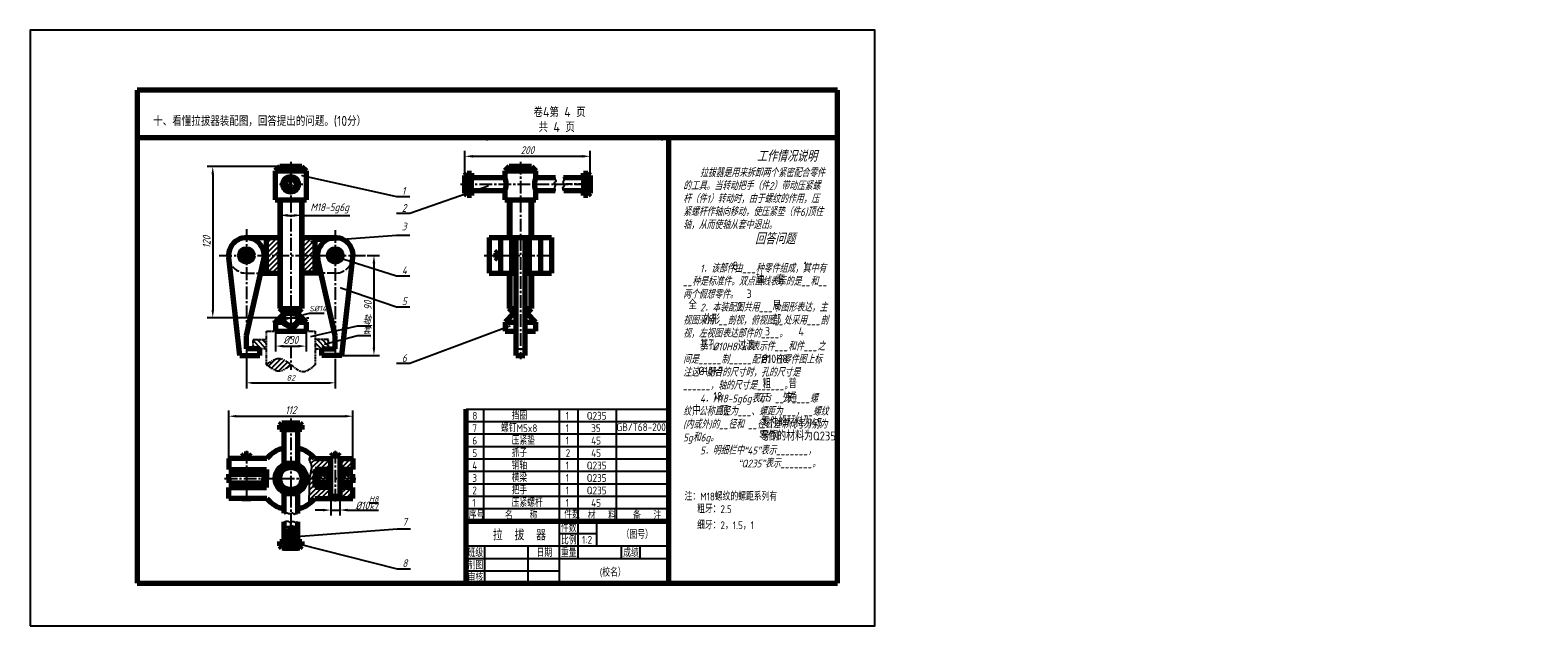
# Model space of a CAD drawing. Header units: millimetres. Extents: x 313 to 991, y -18 to 250.
import ezdxf

# ---------------------------------------------------------------- set-up
doc = ezdxf.new("R2010")
doc.units = ezdxf.units.MM
doc.header["$LTSCALE"] = 0.6
for name, pattern in [('ACAD_ISO02W100', [15, 12, -3]), ('CENTER2', [28.575, 19.05, -3.175, 3.175, -3.175]), ('PHANTOM2', [31.75, 15.875, -3.175, 3.175, -3.175, 3.175, -3.175])]:
    doc.linetypes.add(name, pattern=pattern)
doc.layers.get('Defpoints').update_dxf_attribs({"lineweight": 25})
for name, color, linetype in [('剖面线层', 7, 'Continuous'), ('尺寸层', 221, 'Continuous'), ('细实线', 7, 'Continuous'), ('细实线层', 7, 'Continuous')]:
    doc.layers.add(name, color=color, linetype=linetype)
for name, color, linetype, lineweight in [('图层8', 5, 'Continuous', 25), ('点画线层', 3, 'CENTER2', 25), ('答案', 22, 'Continuous', 50), ('粗实线层', 1, 'Continuous', 70), ('虚线层', 7, 'ACAD_ISO02W100', 25)]:
    doc.layers.add(name, color=color, linetype=linetype, lineweight=lineweight)
doc.styles.add('工程字体', font='gbenor.shx', dxfattribs={"bigfont": 'gbcbig.shx'})
doc.styles.add('工程字体（斜）', font='gbeitc.shx', dxfattribs={"bigfont": 'gbcbig.shx'})
doc.styles.add('工程斜体', font='gbeitc.shx', dxfattribs={"bigfont": 'gbcbig.shx'})
doc.styles.add('工程直体', font='gbenor.shx', dxfattribs={"bigfont": 'gbcbig.shx'})
doc.styles.add('样式 1', font='gbeitc.shx', dxfattribs={"height": 3.5})
doc.dimstyles.new('gb35', dxfattribs={"dimtxt": 3.5, "dimasz": 3.5, "dimexe": 2.5, "dimexo": 0, "dimgap": 1, "dimtad": 1, "dimtxsty": '样式 1', "dimcen": 0, "dimadec": 0, "dimazin": 0, "dimtfac": 1, "dimtmove": 0, "dimatfit": 3, "dimfxl": 0, "dimarcsym": 0})
doc.dimstyles.new('直径加引线', dxfattribs={"dimtxt": 2.5, "dimasz": 2.5, "dimexe": 2.5, "dimexo": 0, "dimgap": 1, "dimtad": 1, "dimtoh": 1, "dimdsep": 46, "dimtxsty": '工程字体（斜）', "dimcen": 0, "dimadec": 0, "dimazin": 0, "dimtfac": 1, "dimtmove": 1, "dimatfit": 3, "dimfxl": 0, "dimarcsym": 0})
pattern_1 = [(135, (282.156, -74.849), (-0.8980256, -0.8980256), [])]
pattern_2 = [(45, (282.15605, -74.849), (-0.6735192, 0.6735192), [])]
pattern_3 = [(45, (282.156, -74.849), (-1.122532, 1.122532), [])]

# ---------------------------------------------------------------- blocks, each defined once
blk = doc.blocks.new('*D46')
at = {"layer": 'Defpoints', "color": 0, "lineweight": 25, "ltscale": 0.15}
for p in [(564.82, 193.54), (508.46, 184.94), (564.82, 184.94)]:
    blk.add_point(p, dxfattribs=at)
at = {"layer": '尺寸层', "color": 0, "lineweight": -2, "ltscale": 0.15}
for p, q in [((508.46, 184.94), (508.46, 196.04)), ((511.96, 193.54), (561.32, 193.54)), ((564.82, 184.94), (564.82, 196.04))]:
    blk.add_line(p, q, dxfattribs=at)
at = {"layer": '尺寸层', "color": 0, "lineweight": 25, "ltscale": 0.15}
for points in [[(511.96, 194.12), (511.96, 192.95), (508.46, 193.54)], [(561.32, 194.12), (561.32, 192.95), (564.82, 193.54)]]:
    blk.add_solid(points, dxfattribs=at)
at = {"layer": '尺寸层', "color": 0, "ltscale": 0.15, "insert": (536.64, 196.29), "char_height": 3.5, "attachment_point": 5, "style": '样式 1'}
blk.add_mtext('200', dxfattribs=at)
blk = doc.blocks.new('*D47')
at = {"layer": 'Defpoints', "color": 0, "lineweight": 25, "ltscale": 0.15}
for p in [(464.49, 148.94), (453.21, 103.94), (467.6, 103.94)]:
    blk.add_point(p, dxfattribs=at)
at = {"layer": '尺寸层', "color": 0, "lineweight": -2, "ltscale": 0.15}
for p, q in [((464.49, 148.94), (470.1, 148.94)), ((467.6, 145.44), (467.6, 107.44)), ((453.21, 103.94), (470.1, 103.94))]:
    blk.add_line(p, q, dxfattribs=at)
at = {"layer": '尺寸层', "color": 0, "lineweight": 25, "ltscale": 0.15}
for points in [[(467.01, 145.44), (468.18, 145.44), (467.6, 148.94)], [(467.01, 107.44), (468.18, 107.44), (467.6, 103.94)]]:
    blk.add_solid(points, dxfattribs=at)
at = {"layer": '尺寸层', "color": 0, "ltscale": 0.15, "insert": (464.85, 126.44), "char_height": 3.5, "attachment_point": 5, "rotation": 90, "style": '样式 1'}
blk.add_mtext('90', dxfattribs=at)
blk = doc.blocks.new('*D48')
at = {"layer": 'Defpoints', "color": 0, "lineweight": 25, "ltscale": 0.15}
for p in [(425.21, 188.94), (395.09, 120.94), (428.67, 120.94)]:
    blk.add_point(p, dxfattribs=at)
at = {"layer": '尺寸层', "color": 0, "lineweight": -2, "ltscale": 0.15}
for p, q in [((425.21, 188.94), (392.59, 188.94)), ((395.09, 185.44), (395.09, 124.44)), ((428.67, 120.94), (392.59, 120.94))]:
    blk.add_line(p, q, dxfattribs=at)
at = {"layer": '尺寸层', "color": 0, "lineweight": 25, "ltscale": 0.15}
for points in [[(394.51, 185.44), (395.67, 185.44), (395.09, 188.94)], [(394.51, 124.44), (395.67, 124.44), (395.09, 120.94)]]:
    blk.add_solid(points, dxfattribs=at)
at = {"layer": '尺寸层', "color": 0, "ltscale": 0.15, "insert": (392.34, 154.94), "char_height": 3.5, "attachment_point": 5, "rotation": 90, "style": '样式 1'}
blk.add_mtext('120', dxfattribs=at)
blk = doc.blocks.new('*D49')
at = {"layer": 'Defpoints', "color": 0, "lineweight": 25, "ltscale": 0.15}
for p in [(423.34, 114.94), (437.08, 114.94), (437.08, 108.15)]:
    blk.add_point(p, dxfattribs=at)
at = {"layer": '尺寸层', "color": 0, "lineweight": -2, "ltscale": 0.15}
for p, q in [((423.34, 114.94), (423.34, 105.65)), ((437.08, 114.94), (437.08, 105.65)), ((426.84, 108.15), (433.58, 108.15))]:
    blk.add_line(p, q, dxfattribs=at)
at = {"layer": '尺寸层', "color": 0, "lineweight": 25, "ltscale": 0.15}
for points in [[(426.84, 108.73), (426.84, 107.57), (423.34, 108.15)], [(433.58, 108.73), (433.58, 107.57), (437.08, 108.15)]]:
    blk.add_solid(points, dxfattribs=at)
at = {"layer": '尺寸层', "color": 0, "ltscale": 0.15, "insert": (430.21, 110.9), "char_height": 3.5, "attachment_point": 5, "style": '样式 1'}
blk.add_mtext('%%c30', dxfattribs=at)
blk = doc.blocks.new('*D50')
at = {"layer": 'Defpoints', "color": 0, "lineweight": 25, "ltscale": 0.15}
for p in [(458.16, 76.61), (402.26, 57.59), (458.16, 57.59)]:
    blk.add_point(p, dxfattribs=at)
at = {"layer": '尺寸层', "color": 0, "lineweight": -2, "ltscale": 0.15}
for p, q in [((402.26, 57.59), (402.26, 79.11)), ((405.76, 76.61), (454.66, 76.61)), ((458.16, 57.59), (458.16, 79.11))]:
    blk.add_line(p, q, dxfattribs=at)
at = {"layer": '尺寸层', "color": 0, "lineweight": 25, "ltscale": 0.15}
for points in [[(405.76, 77.19), (405.76, 76.02), (402.26, 76.61)], [(454.66, 77.19), (454.66, 76.02), (458.16, 76.61)]]:
    blk.add_solid(points, dxfattribs=at)
at = {"layer": '尺寸层', "color": 0, "ltscale": 0.15, "insert": (430.21, 79.36), "char_height": 3.5, "attachment_point": 5, "style": '样式 1'}
blk.add_mtext('112', dxfattribs=at)
blk = doc.blocks.new('*D51')
at = {"layer": 'Defpoints', "color": 0, "lineweight": 25, "ltscale": 0.15}
for p in [(426.79, 120.19), (433.63, 121.69)]:
    blk.add_point(p, dxfattribs=at)
at = {"layer": '尺寸层', "color": 0, "lineweight": -2, "ltscale": 0.15}
for p, q in [((438.51, 122.77), (436.07, 122.23)), ((445.19, 122.77), (438.51, 122.77)), ((424.35, 119.65), (421.91, 119.11)), ((426.79, 120.19), (433.63, 121.69))]:
    blk.add_line(p, q, dxfattribs=at)
at = {"layer": '尺寸层', "color": 0, "lineweight": 25, "ltscale": 0.15}
for points in [[(435.98, 122.64), (436.16, 121.82), (433.63, 121.69)], [(424.26, 120.06), (424.44, 119.24), (426.79, 120.19)]]:
    blk.add_solid(points, dxfattribs=at)
at = {"layer": '尺寸层', "color": 0, "ltscale": 0.15, "insert": (442.35, 125.02), "char_height": 2.5, "attachment_point": 5, "style": '工程字体（斜）'}
blk.add_mtext('S%%c14', dxfattribs=at)
blk = doc.blocks.new('*D52')
at = {"layer": 'Defpoints', "color": 0, "lineweight": 25, "ltscale": 0.15}
for p in [(425.21, 173.94), (435.21, 173.94), (435.21, 166.97)]:
    blk.add_point(p, dxfattribs=at)
at = {"layer": '尺寸层', "color": 0, "lineweight": -2, "ltscale": 0.15}
for p, q in [((425.21, 173.94), (425.21, 164.47)), ((435.21, 173.94), (435.21, 164.47)), ((428.71, 166.97), (431.71, 166.97)), ((435.21, 166.97), (456.68, 166.97))]:
    blk.add_line(p, q, dxfattribs=at)
at = {"layer": '尺寸层', "color": 0, "lineweight": 25, "ltscale": 0.15}
for points in [[(428.71, 167.56), (428.71, 166.39), (425.21, 166.97)], [(431.71, 167.56), (431.71, 166.39), (435.21, 166.97)]]:
    blk.add_solid(points, dxfattribs=at)
at = {"layer": '尺寸层', "color": 0, "ltscale": 0.15, "insert": (447.69, 170.09), "char_height": 3.5, "attachment_point": 5, "style": '样式 1'}
blk.add_mtext('M18-5g6g', dxfattribs=at)
blk = doc.blocks.new('*D53')
at = {"layer": 'Defpoints', "color": 0, "lineweight": 25, "ltscale": 0.15}
for p in [(448.21, 39.59), (452.21, 39.59), (452.21, 34.38)]:
    blk.add_point(p, dxfattribs=at)
at = {"layer": '尺寸层', "color": 0, "lineweight": -2, "ltscale": 0.15}
for p, q in [((444.71, 34.38), (441.21, 34.38)), ((448.21, 39.59), (448.21, 31.88)), ((448.21, 34.38), (452.21, 34.38)), ((452.21, 39.59), (452.21, 31.88)), ((455.71, 34.38), (469.7, 34.38))]:
    blk.add_line(p, q, dxfattribs=at)
at = {"layer": '尺寸层', "color": 0, "lineweight": 25, "ltscale": 0.15}
for points in [[(444.71, 34.97), (444.71, 33.8), (448.21, 34.38)], [(455.71, 34.97), (455.71, 33.8), (452.21, 34.38)]]:
    blk.add_solid(points, dxfattribs=at)
at = {"layer": '尺寸层', "color": 0, "ltscale": 0.15, "insert": (464.46, 37.63), "char_height": 3.5, "attachment_point": 5, "style": '样式 1'}
blk.add_mtext('%%C10{\\H0.7x;\\SH8/k7;}', dxfattribs=at)

msp = doc.modelspace()

# ---------------------------------------------------------------- hatches: boundary and pattern name
at = {"layer": '剖面线层', "ltscale": 0.25}
h = msp.add_hatch(dxfattribs=at)
h.set_pattern_fill('ANSI31', scale=0.4, angle=90, style=0)
h.set_pattern_definition(pattern_1)
h.paths.add_polyline_path([(430.209, 180.939), (430.209, 183.438, 0.4229237), (427.635, 180.939)])
h.paths.add_polyline_path([(432.635, 180.939, 0.4055567), (430.209, 183.438), (430.209, 180.939)])
h.paths.add_polyline_path([(430.209, 180.939), (430.209, 178.44, 0.4055567), (432.635, 180.939)])
h.paths.add_polyline_path([(427.635, 180.939, 0.4229237), (430.209, 178.44), (430.209, 180.939)])
h = msp.add_hatch(dxfattribs=at)
h.set_pattern_fill('ANSI31', scale=0.5, style=0)
h.set_pattern_definition(pattern_3)
h.paths.add_polyline_path([(425.209, 156.94), (419.209, 156.94), (419.209, 148.94), (425.209, 148.94)])
h.paths.add_polyline_path([(425.209, 148.94), (419.209, 148.94), (419.209, 140.94), (425.209, 140.94)])
h.paths.add_polyline_path([(441.209, 156.94), (435.209, 156.94), (435.209, 148.94), (441.209, 148.94)])
h.paths.add_polyline_path([(441.209, 148.94), (435.209, 148.94), (435.209, 140.94), (441.209, 140.94)])
h = msp.add_hatch(dxfattribs=at)
h.set_pattern_fill('ANSI31', scale=0.3, style=0)
h.set_pattern_definition(pattern_2)
h.paths.add_polyline_path([(410.209, 150.94, 0.4142136), (408.209, 148.94), (410.209, 148.94)])
h.paths.add_polyline_path([(410.209, 148.94), (408.209, 148.94, 0.4142136), (410.209, 146.94)])
h.paths.add_polyline_path([(412.209, 148.94), (410.209, 148.94), (410.209, 146.94, 0.4142136)])
h.paths.add_polyline_path([(410.209, 150.94), (410.209, 148.94), (412.209, 148.94, 0.4142136)])
h.paths.add_polyline_path([(450.209, 150.94, 0.4142136), (448.209, 148.94), (450.209, 148.94)])
h.paths.add_polyline_path([(450.209, 148.94), (448.209, 148.94, 0.4142136), (450.209, 146.94)])
h.paths.add_polyline_path([(452.209, 148.94), (450.209, 148.94), (450.209, 146.94, 0.4142136)])
h.paths.add_polyline_path([(450.209, 150.94), (450.209, 148.94), (452.209, 148.94, 0.4142136)])
h = msp.add_hatch(dxfattribs=at)
h.set_pattern_fill('ANSI31', scale=0.3, style=0)
h.set_pattern_definition(pattern_2)
edge = h.paths.add_edge_path()
edge.add_line((426.709, 120.94), (426.201, 120.94))
edge.add_spline(control_points=[(426.201, 120.94), (426.155, 120.643), (425.661, 120.049), (426.376, 119.493), (426.386, 119.062), (426.375, 118.94)], knot_values=[1.4366466, 1.4366466, 1.4366466, 1.4366466, 2.3091785, 3.2064753, 3.5519195, 3.5519195, 3.5519195, 3.5519195], degree=3, periodic=0)
edge.add_spline(control_points=[(426.375, 118.94), (426.349, 118.648), (426.092, 117.903), (427.688, 117.329), (428.675, 116.149), (429.778, 116.194), (430.209, 116.152)], knot_values=[3.5519195, 3.5519195, 3.5519195, 3.5519195, 4.3827059, 5.5938676, 7.6482694, 8.8542532, 8.8542532, 8.8542532, 8.8542532], degree=3, periodic=0)
edge.add_line((430.209, 116.152), (430.209, 117.44))
edge.add_arc((430.209, 120.94), 3.5, 180, 270, ccw=False)
edge = h.paths.add_edge_path()
edge.add_spline(control_points=[(430.209, 116.152), (430.226, 116.15), (430.975, 116.072), (432.161, 115.667), (432.985, 117.054), (433.848, 117.772), (434.301, 118.567), (434.381, 118.94)], knot_values=[8.8542532, 8.8542532, 8.8542532, 8.8542532, 8.9021849, 10.944672, 11.9015581, 13.297932, 14.4304461, 14.4304461, 14.4304461, 14.4304461], degree=3, periodic=0)
edge.add_spline(control_points=[(434.381, 118.94), (434.411, 119.079), (434.447, 119.477), (434.248, 120.067), (434.514, 120.58), (434.669, 120.843), (434.728, 120.94)], knot_values=[14.4304461, 14.4304461, 14.4304461, 14.4304461, 14.8523304, 15.616235, 16.1749779, 16.5150397, 16.5150397, 16.5150397, 16.5150397], degree=3, periodic=0)
edge.add_line((434.728, 120.94), (433.709, 120.94))
edge.add_arc((430.209, 120.94), 3.5, -90, 0, ccw=False)
edge.add_line((430.209, 117.44), (430.209, 116.152))
h.paths.add_polyline_path([(427.337, 122.94), (425.337, 120.94), (426.709, 120.94, -0.1532444)])
h.paths.add_polyline_path([(433.081, 122.94, -0.1532444), (433.709, 120.94), (434.728, 120.94), (435.081, 120.94)])
at = {"layer": '剖面线层', "linetype": 'PHANTOM2', "ltscale": 0.15}
h = msp.add_hatch(dxfattribs=at)
h.set_pattern_fill('ANSI31', scale=0.5, angle=90, style=0)
h.set_pattern_definition([(135, (282.156, -74.849), (-1.122532, -1.122532), [])])
h.paths.add_polyline_path([(413.209, 111.058), (413.209, 106.94), (419.209, 106.94), (419.209, 111.058)])
h.paths.add_polyline_path([(447.209, 106.94), (447.209, 111.058), (441.209, 111.058), (441.209, 106.94)])
h = msp.add_hatch(dxfattribs=at)
h.set_pattern_fill('ANSI31', scale=0.5, style=0)
h.set_pattern_definition(pattern_3)
edge = h.paths.add_edge_path()
edge.add_spline(control_points=[(430.209, 99.796), (428.531, 101.147), (424.955, 104.026), (421.201, 101.263), (419.209, 99.796)], knot_values=[0, 0, 0, 0, 5.7999744, 12.3591162, 12.3591162, 12.3591162, 12.3591162], degree=3, periodic=0)
edge.add_spline(control_points=[(419.209, 99.796), (421.201, 98.329), (424.955, 95.566), (428.531, 98.445), (430.209, 99.796)], knot_values=[0, 0, 0, 0, 6.5591418, 12.3591162, 12.3591162, 12.3591162, 12.3591162], degree=3, periodic=0)
at = {"layer": '剖面线层', "ltscale": 0.25}
h = msp.add_hatch(dxfattribs=at)
h.set_pattern_fill('ANSI31', scale=0.5, style=0)
h.set_pattern_definition(pattern_3)
edge = h.paths.add_edge_path()
edge.add_line((448.209, 57.591), (440.933, 57.591))
edge.add_arc((430.209, 48.591), 14, 40.005201, 48.249048)
edge.add_spline(control_points=[(439.532, 59.036), (438.952, 58.57), (437.832, 57.343), (439.901, 54.766), (439.185, 51.706), (438.775, 49.707), (438.63, 48.591)], knot_values=[1.0232781, 1.0232781, 1.0232781, 1.0232781, 3.0174922, 6.0220178, 8.779977, 12.1694109, 12.1694109, 12.1694109, 12.1694109], degree=3, periodic=0)
edge.add_line((438.63, 48.591), (441.209, 48.591))
edge.add_line((441.209, 48.591), (441.209, 52.591))
edge.add_line((441.209, 52.591), (448.209, 52.591))
edge.add_line((448.209, 52.591), (448.209, 57.591))
edge = h.paths.add_edge_path()
edge.add_line((448.209, 44.591), (441.209, 44.591))
edge.add_line((441.209, 44.591), (441.209, 48.591))
edge.add_line((441.209, 48.591), (438.63, 48.591))
edge.add_spline(control_points=[(438.63, 48.591), (438.594, 48.314), (438.403, 46.599), (438.457, 43.842), (438.456, 40.754), (438.105, 38.537), (438.691, 37.765), (438.862, 37.586)], knot_values=[12.1694109, 12.1694109, 12.1694109, 12.1694109, 13.0128526, 17.3640513, 20.2951867, 22.6052143, 23.3608947, 23.3608947, 23.3608947, 23.3608947], degree=3, periodic=0)
edge.add_arc((430.209, 48.591), 14, 308.176342, 319.994799)
edge.add_line((440.933, 39.591), (448.209, 39.591))
edge.add_line((448.209, 39.591), (448.209, 40.591))
edge.add_line((448.209, 40.591), (448.209, 44.591))
h.paths.add_polyline_path([(458.159, 57.591), (452.209, 57.591), (452.209, 52.591), (458.159, 52.591)])
h.paths.add_polyline_path([(458.159, 44.591), (452.209, 44.591), (452.209, 40.591), (452.209, 39.591), (458.159, 39.591)])
h = msp.add_hatch(dxfattribs=at)
h.set_pattern_fill('ANSI31', scale=0.4, angle=90, style=0)
h.set_pattern_definition(pattern_1)
h.paths.add_polyline_path([(458.159, 48.591), (453.191, 48.591), (453.191, 46.591), (458.159, 46.591)])
h.paths.add_polyline_path([(458.159, 50.591), (453.191, 50.591), (453.191, 48.591), (458.159, 48.591)])
h.paths.add_polyline_path([(447.227, 50.591), (442.419, 50.591), (442.419, 48.591), (447.227, 48.591)])
h.paths.add_polyline_path([(447.227, 48.591), (442.419, 48.591), (442.419, 46.591), (447.227, 46.591)])
h = msp.add_hatch(dxfattribs=at)
h.set_pattern_fill('ANSI31', scale=0.3, angle=90, style=0)
h.set_pattern_definition([(135, (282.15605, -74.849), (-0.673519, -0.673519), [])])
edge = h.paths.add_edge_path()
edge.add_line((428.709, 23.821), (428.709, 25.03))
edge.add_line((428.709, 25.03), (429.03, 25.03))
edge.add_line((429.03, 25.03), (429.03, 25.75))
edge.add_line((429.03, 25.75), (430.209, 26.43))
edge.add_line((430.209, 26.43), (430.209, 27.06))
edge.add_spline(control_points=[(430.209, 27.06), (429.954, 26.995), (429.235, 26.827), (428.417, 27.374), (427.597, 26.513), (427.276, 26.745), (427.209, 26.803)], knot_values=[2.2583251, 2.2583251, 2.2583251, 2.2583251, 2.9119978, 4.1586937, 5.088838, 5.3372076, 5.3372076, 5.3372076, 5.3372076], degree=3, periodic=0)
edge.add_line((427.209, 26.803), (427.209, 20.237))
edge.add_line((427.209, 20.237), (428.709, 20.237))
edge.add_line((428.709, 20.237), (428.709, 23.821))
edge = h.paths.add_edge_path()
edge.add_spline(control_points=[(433.209, 26.59), (433.016, 26.696), (432.448, 26.934), (432.398, 26.659), (431.379, 27.385), (430.644, 27.172), (430.209, 27.06)], knot_values=[5.3372076, 5.3372076, 5.3372076, 5.3372076, 5.9368597, 7.0295113, 7.7058558, 8.822064, 8.822064, 8.822064, 8.822064], degree=3, periodic=0)
edge.add_line((430.209, 27.06), (430.209, 26.43))
edge.add_line((430.209, 26.43), (431.388, 25.75))
edge.add_line((431.388, 25.75), (431.388, 25.03))
edge.add_line((431.388, 25.03), (431.709, 25.03))
edge.add_line((431.709, 25.03), (431.709, 23.821))
edge.add_line((431.709, 23.821), (431.709, 20.237))
edge.add_line((431.709, 20.237), (433.209, 20.237))
edge.add_line((433.209, 20.237), (433.209, 26.59))
h.paths.add_polyline_path([(431.709, 25.03), (431.388, 25.03), (431.388, 24.142), (431.709, 23.821)], flags=17)
h.paths.add_polyline_path([(429.03, 25.03), (428.709, 25.03), (428.709, 23.821), (429.03, 24.142)], flags=16)
h = msp.add_hatch(dxfattribs=at)
h.set_pattern_fill('ANSI31', scale=0.3, style=0)
h.set_pattern_definition(pattern_2)
h.paths.add_polyline_path([(428.495, 18.844), (428.495, 20.237), (427.209, 20.237), (425.209, 20.237), (425.209, 18.237), (426.209, 17.237), (426.888, 17.237)])
h.paths.add_polyline_path([(435.209, 20.237), (433.209, 20.237), (431.923, 20.237), (431.923, 18.844), (433.53, 17.237), (434.209, 17.237), (435.209, 18.237)])

# ---------------------------------------------------------------- linework, layer by layer
at = {"color": 7}
msp.add_lwpolyline([(312.938, -17.707), (692.938, -17.707), (692.938, 250.293), (312.938, 250.293)], close=True, dxfattribs=at)
at = {"layer": '剖面线层', "color": 7, "linetype": 'PHANTOM2', "ltscale": 0.125}
for p, q in [((413.209, 106.94), (413.209, 111.058)), ((413.209, 111.058), (419.209, 111.058)), ((419.209, 114.94), (441.209, 114.94)), ((447.209, 111.058), (441.209, 111.058)), ((447.209, 106.94), (447.209, 111.058)), ((419.209, 106.94), (413.209, 106.94)), ((441.209, 106.94), (447.209, 106.94))]:
    msp.add_line(p, q, dxfattribs=at)
at = {"layer": '剖面线层', "color": 7, "linetype": 'PHANTOM2', "ltscale": 0.15}
for p, q in [((419.209, 99.796), (419.209, 114.94)), ((441.209, 114.94), (441.209, 99.796))]:
    msp.add_line(p, q, dxfattribs=at)
msp.add_spline([(430.209, 99.796), (435.891, 96.723), (441.209, 99.796)], degree=3, dxfattribs=at)
at = {"layer": '尺寸层', "color": 7, "ltscale": 0.15}
for p, q in [((435.242, 184.89), (477.788, 175.446)), ((518.956, 180.168), (483.788, 167.772)), ((477.788, 175.446), (483.788, 175.446)), ((483.788, 167.772), (477.788, 167.772)), ((439.306, 155.169), (477.788, 158.075)), ((477.788, 158.075), (483.788, 158.075)), ((450.824, 148.332), (477.788, 139.765)), ((477.788, 139.765), (483.788, 139.765)), ((452.677, 134.37), (477.788, 125.803)), ((477.788, 125.803), (483.788, 125.803)), ((430.209, 118.96), (430.209, 113.719)), ((439.207, 112.481), (460.161, 117.283)), ((460.161, 117.283), (466.161, 117.283)), ((528.737, 117.061), (483.788, 100.251)), ((445.334, 109.033), (460.161, 112.85)), ((460.161, 112.85), (466.161, 112.85)), ((410.209, 102.389), (410.209, 89.119)), ((450.209, 102.389), (450.209, 89.119)), ((483.788, 100.251), (477.788, 100.251)), ((412.709, 91.619), (447.709, 91.619)), ((430.737, 22.395), (477.998, 25.961)), ((477.998, 25.961), (483.998, 25.961)), ((433.589, 19.126), (477.998, 7.939)), ((477.998, 7.939), (483.998, 7.939))]:
    msp.add_line(p, q, dxfattribs=at)
for points in [[(412.709, 92.035), (412.709, 91.202), (410.209, 91.619)], [(447.709, 92.035), (447.709, 91.202), (450.209, 91.619)]]:
    msp.add_solid(points, dxfattribs=at)
at = {"layer": '点画线层', "color": 7, "ltscale": 0.5}
for p, q in [((430.209, 191.087), (430.209, 118.96)), ((533.463, 191.087), (533.463, 102.283)), ((425.123, 180.939), (435.566, 180.939)), ((506.485, 180.939), (564.601, 180.939)), ((565.353, 180.939), (553.968, 180.939)), ((410.209, 160.746), (410.209, 102.389)), ((450.209, 160.345), (450.209, 101.786)), ((398.01, 148.94), (464.486, 148.94)), ((517.138, 148.94), (549.483, 148.94)), ((428.674, 120.94), (438.377, 120.94)), ((430.209, 112.501), (430.209, 111.535)), ((430.209, 108.368), (430.209, 97.503)), ((430.209, 75.569), (430.209, 17.453)), ((410.209, 61.089), (410.209, 38.335)), ((450.209, 61.089), (450.209, 37.836)), ((400.431, 48.591), (459.685, 48.591)), ((430.209, 16.701), (430.209, 28.086))]:
    msp.add_line(p, q, dxfattribs=at)
at = {"layer": '粗实线层', "color": 7, "ltscale": 0.5}
for p, q in [((676.065, 223.34), (361.065, 223.34)), ((361.065, 223.34), (361.065, 201.885)), ((676.065, 201.885), (676.065, 223.34)), ((513.763, 201.885), (361.065, 201.885)), ((361.065, 201.885), (361.065, 1.43)), ((676.065, 201.885), (513.763, 201.885)), ((600.034, 201.885), (600.034, 1.43)), ((676.065, 1.43), (676.065, 201.885)), ((425.209, 188.94), (423.209, 186.94)), ((423.209, 186.94), (423.209, 173.94)), ((423.209, 186.94), (437.209, 186.94)), ((435.209, 188.94), (425.209, 188.94)), ((435.209, 188.94), (437.209, 186.94)), ((437.209, 173.94), (437.209, 186.94)), ((528.463, 188.94), (526.463, 186.94)), ((526.463, 186.94), (526.463, 183.939)), ((526.463, 186.94), (540.463, 186.94)), ((538.463, 188.94), (528.463, 188.94)), ((538.463, 188.94), (540.463, 186.94)), ((540.463, 183.939), (540.463, 186.94)), ((526.463, 177.939), (526.463, 173.94)), ((540.463, 173.94), (540.463, 177.939)), ((423.209, 173.94), (437.209, 173.94)), ((425.209, 173.94), (425.209, 125.068)), ((435.209, 173.94), (435.209, 125.068)), ((526.463, 173.94), (540.463, 173.94)), ((528.463, 173.94), (528.463, 156.94)), ((538.463, 173.94), (538.463, 156.94)), ((410.209, 156.94), (425.209, 156.94)), ((435.209, 156.94), (450.209, 156.94)), ((519.463, 156.94), (547.463, 156.94)), ((407.209, 103.94), (402.259, 148.048)), ((410.209, 112.94), (418.009, 147.162)), ((450.209, 112.94), (442.409, 147.162)), ((453.209, 103.94), (458.159, 148.048)), ((416.591, 140.94), (425.209, 140.94)), ((443.827, 140.94), (435.209, 140.94)), ((519.463, 140.94), (531.463, 140.94)), ((528.463, 140.94), (528.463, 125.068)), ((535.463, 140.94), (547.463, 140.94)), ((538.463, 140.94), (538.463, 125.068)), ((427.337, 122.94), (423.337, 118.94)), ((427.337, 122.94), (425.209, 125.068)), ((425.209, 125.068), (435.209, 125.068)), ((427.337, 122.94), (433.081, 122.94)), ((433.081, 122.94), (435.209, 125.068)), ((433.081, 122.94), (437.081, 118.94)), ((530.59, 122.94), (526.59, 118.94)), ((530.59, 122.94), (528.463, 125.068)), ((528.463, 125.068), (531.463, 125.068)), ((530.59, 122.94), (531.463, 122.94)), ((535.463, 125.068), (538.463, 125.068)), ((535.463, 122.94), (536.335, 122.94)), ((536.335, 122.94), (538.463, 125.068)), ((536.335, 122.94), (540.335, 118.94)), ((423.337, 118.94), (423.337, 114.94)), ((423.337, 118.94), (426.375, 118.94)), ((434.381, 118.94), (437.081, 118.94)), ((437.081, 118.94), (437.081, 114.94)), ((526.59, 118.94), (526.59, 114.94)), ((526.59, 118.94), (531.463, 118.94)), ((535.463, 118.94), (540.335, 118.94)), ((540.335, 118.94), (540.335, 114.94)), ((410.209, 106.94), (410.209, 112.94)), ((423.337, 114.94), (437.081, 114.94)), ((450.209, 106.94), (450.209, 112.94)), ((526.59, 114.94), (531.463, 114.94)), ((535.463, 114.94), (540.335, 114.94)), ((407.209, 103.94), (416.209, 103.94)), ((416.209, 106.94), (410.209, 106.94)), ((416.209, 103.94), (416.209, 106.94)), ((444.209, 103.94), (444.209, 106.94)), ((444.209, 106.94), (450.209, 106.94)), ((453.209, 103.94), (444.209, 103.94)), ((431.709, 25.03), (428.709, 25.03)), ((428.709, 23.821), (429.138, 24.25)), ((428.709, 19.058), (428.709, 23.821)), ((428.709, 23.821), (431.709, 23.821)), ((431.709, 20.558), (428.709, 20.558)), ((430.209, 26.43), (429.03, 25.75)), ((429.03, 24.142), (429.03, 25.75)), ((431.388, 25.75), (429.03, 25.75)), ((429.138, 24.25), (431.28, 24.25)), ((430.209, 26.43), (431.388, 25.75)), ((431.709, 23.821), (431.28, 24.25)), ((431.388, 24.142), (431.388, 25.75)), ((431.709, 23.821), (431.709, 19.058)), ((426.888, 17.237), (428.709, 19.058)), ((430.209, 17.237), (426.888, 17.237)), ((426.888, 17.237), (433.53, 17.237)), ((427.102, 17.451), (430.027, 17.451)), ((427.102, 17.451), (427.102, 17.237)), ((428.495, 18.844), (428.495, 20.237)), ((431.709, 19.058), (428.709, 19.058)), ((430.209, 17.237), (430.209, 17.237)), ((430.391, 17.451), (433.316, 17.451)), ((433.53, 17.237), (431.709, 19.058)), ((431.923, 20.237), (431.923, 18.844)), ((433.316, 17.451), (433.316, 17.237)), ((361.065, 1.43), (676.065, 1.43))]:
    msp.add_line(p, q, dxfattribs=at)
at = {"layer": '粗实线层', "color": 7, "ltscale": 0.25}
for p, q in [((508.463, 184.939), (509.463, 185.939)), ((508.463, 176.939), (508.463, 184.939)), ((509.463, 185.939), (511.463, 185.939)), ((509.463, 175.939), (509.463, 185.939)), ((511.463, 185.939), (511.463, 183.939)), ((511.463, 183.939), (526.463, 183.939)), ((511.463, 177.939), (511.463, 183.939)), ((540.463, 183.939), (549.281, 183.939)), ((552.902, 183.939), (561.817, 183.939)), ((561.817, 183.939), (561.817, 185.939)), ((561.817, 185.939), (563.817, 185.939)), ((561.817, 183.939), (561.817, 177.939)), ((564.817, 184.939), (563.817, 185.939)), ((563.817, 185.939), (563.817, 175.939)), ((564.817, 184.939), (564.817, 176.939)), ((509.463, 175.939), (508.463, 176.939)), ((526.463, 177.939), (511.463, 177.939)), ((511.463, 177.939), (511.463, 175.939)), ((549.069, 177.939), (540.463, 177.939)), ((561.817, 177.939), (553.036, 177.939)), ((561.817, 175.939), (561.817, 177.939)), ((564.817, 176.939), (563.817, 175.939)), ((511.463, 175.939), (509.463, 175.939)), ((563.817, 175.939), (561.817, 175.939)), ((419.209, 140.94), (419.209, 156.94)), ((441.209, 140.94), (441.209, 156.94)), ((519.463, 156.94), (519.463, 140.94)), ((524.463, 156.94), (524.463, 140.94)), ((529.463, 156.94), (529.463, 140.94)), ((531.463, 156.94), (531.463, 103.94)), ((535.463, 156.94), (535.463, 103.94)), ((537.463, 156.94), (537.463, 140.94)), ((542.463, 156.94), (542.463, 140.94)), ((547.463, 156.94), (547.463, 140.94)), ((522.463, 149.94), (523.463, 150.94)), ((522.463, 149.94), (522.463, 147.94)), ((523.463, 146.94), (523.463, 150.94)), ((523.463, 150.94), (524.463, 150.94)), ((531.463, 150.94), (529.463, 150.94)), ((537.463, 150.94), (535.463, 150.94)), ((523.463, 146.94), (522.463, 147.94)), ((523.463, 146.94), (524.463, 146.94)), ((529.463, 146.94), (531.463, 146.94)), ((535.463, 146.94), (537.463, 146.94)), ((531.463, 103.94), (535.463, 103.94)), ((425.209, 72.591), (426.209, 73.591)), ((425.209, 70.591), (425.209, 72.591)), ((425.209, 72.591), (435.209, 72.591)), ((427.209, 70.591), (425.209, 70.591)), ((426.209, 73.591), (434.209, 73.591)), ((427.209, 54.916), (427.209, 70.591)), ((427.209, 70.591), (433.209, 70.591)), ((435.209, 70.591), (433.209, 70.591)), ((433.209, 70.591), (433.209, 54.916)), ((434.209, 73.591), (435.209, 72.591)), ((435.209, 72.591), (435.209, 70.591)), ((419.485, 57.591), (402.259, 57.591)), ((402.259, 57.591), (402.259, 52.591)), ((408.209, 58.591), (409.209, 59.591)), ((408.209, 58.591), (408.209, 57.591)), ((408.209, 58.591), (412.209, 58.591)), ((411.209, 59.591), (409.209, 59.591)), ((411.209, 59.591), (412.209, 58.591)), ((412.209, 57.591), (412.209, 58.591)), ((440.933, 57.591), (448.209, 57.591)), ((449.209, 59.591), (448.209, 58.591)), ((448.209, 40.591), (448.209, 58.591)), ((452.209, 58.591), (448.209, 58.591)), ((449.209, 59.591), (451.209, 59.591)), ((452.209, 58.591), (451.209, 59.591)), ((452.209, 58.591), (452.209, 40.591)), ((452.209, 57.591), (458.159, 57.591)), ((458.159, 57.591), (458.159, 52.591)), ((402.259, 52.591), (419.209, 52.591)), ((402.259, 48.591), (402.259, 50.591)), ((402.259, 50.591), (417.999, 50.591)), ((402.259, 48.591), (402.259, 46.591)), ((408.209, 52.591), (408.209, 50.591)), ((412.209, 50.591), (412.209, 52.591)), ((417.999, 50.591), (417.999, 48.591)), ((417.999, 46.591), (417.999, 48.591)), ((419.209, 52.591), (419.209, 48.591)), ((419.209, 44.591), (419.209, 48.591)), ((448.209, 52.591), (441.209, 52.591)), ((441.209, 52.591), (441.209, 48.591)), ((441.209, 44.591), (441.209, 48.591)), ((448.209, 50.591), (442.419, 50.591)), ((442.419, 50.591), (442.419, 48.591)), ((442.419, 46.591), (442.419, 48.591)), ((447.227, 50.591), (447.227, 46.591)), ((458.159, 52.591), (452.209, 52.591)), ((458.159, 50.591), (452.209, 50.591)), ((453.191, 50.591), (453.191, 46.591)), ((458.159, 48.591), (458.159, 50.591)), ((458.159, 48.591), (458.159, 46.591)), ((402.259, 46.591), (417.999, 46.591)), ((402.259, 39.591), (402.259, 44.591)), ((402.259, 44.591), (419.209, 44.591)), ((408.209, 46.591), (408.209, 44.591)), ((412.209, 44.591), (412.209, 46.591)), ((427.209, 32.985), (427.209, 42.267)), ((433.209, 42.267), (433.209, 32.773)), ((448.209, 44.591), (441.209, 44.591)), ((448.209, 46.591), (442.419, 46.591)), ((458.159, 46.591), (452.209, 46.591)), ((458.159, 44.591), (452.209, 44.591)), ((458.159, 39.591), (458.159, 44.591)), ((419.485, 39.591), (402.259, 39.591)), ((408.209, 39.591), (412.209, 39.591)), ((440.933, 39.591), (458.159, 39.591)), ((448.209, 40.591), (449.209, 39.591)), ((448.209, 40.591), (452.209, 40.591)), ((448.209, 40.591), (448.209, 39.591)), ((451.209, 39.591), (449.209, 39.591)), ((452.209, 40.591), (451.209, 39.591)), ((452.209, 40.591), (452.209, 39.591)), ((427.209, 20.237), (427.209, 29.018)), ((433.209, 29.152), (433.209, 20.237)), ((425.209, 20.237), (427.209, 20.237)), ((425.209, 18.237), (425.209, 20.237)), ((426.209, 17.237), (425.209, 18.237)), ((434.209, 17.237), (426.209, 17.237)), ((427.209, 20.237), (428.709, 20.237)), ((431.709, 20.237), (433.209, 20.237)), ((433.209, 20.237), (435.209, 20.237)), ((434.209, 17.237), (435.209, 18.237)), ((435.209, 20.237), (435.209, 18.237))]:
    msp.add_line(p, q, dxfattribs=at)
at = {"layer": '粗实线层', "color": 7}
for p, q in [((509.034, 29.43), (509.034, 79.83)), ((509.034, 1.43), (509.034, 29.43)), ((509.034, 29.43), (600.034, 29.43))]:
    msp.add_line(p, q, dxfattribs=at)
at = {"layer": '粗实线层', "ltscale": 0.5}
for p, q in [((430.027, 17.237), (430.027, 17.717)), ((430.027, 17.717), (430.209, 17.717)), ((430.391, 17.717), (430.209, 17.717)), ((430.391, 17.237), (430.391, 17.717))]:
    msp.add_line(p, q, dxfattribs=at)
at = {"layer": '粗实线层', "color": 7, "ltscale": 0.15}
for points, const_width in [([(435.017, 184.89, 1), (435.367, 184.89, 1)], 0.35), ([(518.731, 180.168, 1), (519.081, 180.168, 1)], 0.35), ([(439.131, 155.169, 1), (439.481, 155.169, 1)], 0.35), ([(450.599, 148.332, 1), (450.949, 148.332, 1)], 0.35), ([(452.454, 134.386, 1), (452.804, 134.386, 1)], 0.35), ([(528.609, 117.078, 1), (528.959, 117.078, 1)], 0.35), ([(439.082, 112.481, 1), (439.332, 112.481, 1)], 0.25), ([(445.209, 109.033, 1), (445.459, 109.033, 1)], 0.25), ([(430.612, 22.395, 1), (430.862, 22.395, 1)], 0.25), ([(433.464, 19.126, 1), (433.714, 19.126, 1)], 0.25)]:
    msp.add_lwpolyline(points, format="xyb", close=True, dxfattribs=dict(at, const_width=const_width))
at = {"layer": '粗实线层', "color": 7, "ltscale": 0.5}
for centre, radius in [((430.135, 180.939), 3.5), ((430.135, 180.939), 2.5), ((410.209, 148.94), 3), ((410.209, 148.94), 2), ((450.209, 148.94), 3), ((450.209, 148.94), 2)]:
    msp.add_circle(centre, radius, dxfattribs=at)
at = {"layer": '粗实线层', "color": 7, "ltscale": 0.25}
for radius in [7, 5]:
    msp.add_circle((430.209, 48.591), radius, dxfattribs=at)
for centre, radius, start, end in [((520.138, 180.939), 7, 334.623066, 25.376934), ((546.787, 180.939), 7, 154.623066, 205.376934), ((430.209, 48.591), 14, 102.373625, 139.994799), ((430.209, 48.591), 14, 40.005201, 77.626375), ((430.209, 48.591), 14, 220.005201, 257.626375), ((430.209, 48.591), 14, 282.373625, 319.994799)]:
    msp.add_arc(centre, radius, start, end, dxfattribs=at)
at = {"layer": '粗实线层', "color": 7, "ltscale": 0.5}
for centre, radius, start, end in [((410.209, 148.94), 8, 347.160412, 186.403349), ((450.209, 148.94), 8, 353.596651, 192.839588), ((430.209, 120.94), 3.5, 145.150095, 34.849905)]:
    msp.add_arc(centre, radius, start, end, dxfattribs=at)
at = {"layer": '粗实线层', "color": 7}
for p in [(518.565, 201.885), (597.315, 201.885)]:
    msp.add_point(p, dxfattribs=at)
at = {"layer": '细实线层', "color": 7, "ltscale": 0.5}
for p, q in [((426.209, 173.94), (426.209, 124.068)), ((434.209, 173.94), (434.209, 124.068)), ((529.463, 173.94), (529.463, 156.94)), ((537.463, 173.94), (537.463, 156.94)), ((529.463, 140.94), (529.463, 124.068)), ((537.463, 140.94), (537.463, 124.068)), ((428.709, 23.821), (428.709, 25.03)), ((429.03, 20.558), (429.03, 24.142)), ((431.388, 24.142), (431.388, 20.558)), ((431.709, 23.821), (431.709, 25.03))]:
    msp.add_line(p, q, dxfattribs=at)
at = {"layer": '细实线层', "color": 7}
for p, q in [((509.034, 79.83), (600.034, 79.83)), ((517.034, 29.43), (517.034, 79.83)), ((551.034, 29.43), (551.034, 79.83)), ((559.434, 29.43), (559.434, 79.83)), ((576.763, 29.43), (576.763, 79.83)), ((509.034, 74.23), (600.034, 74.23)), ((509.034, 68.63), (600.034, 68.63)), ((509.034, 63.03), (600.034, 63.03)), ((509.034, 57.43), (600.034, 57.43)), ((509.034, 51.83), (600.034, 51.83)), ((509.034, 46.23), (600.034, 46.23)), ((509.034, 40.63), (600.034, 40.63)), ((509.034, 35.03), (600.034, 35.03)), ((551.034, 1.43), (551.034, 29.43)), ((559.434, 12.63), (559.434, 29.43)), ((567.834, 18.23), (567.834, 29.43)), ((551.034, 23.83), (567.834, 23.83)), ((509.034, 18.23), (600.034, 18.23)), ((517.434, 1.43), (517.434, 18.23)), ((537.034, 1.43), (537.034, 18.23)), ((579.034, 12.63), (579.034, 18.23)), ((587.434, 12.63), (587.434, 18.23)), ((509.034, 12.63), (600.034, 12.63)), ((509.034, 7.03), (551.034, 7.03))]:
    msp.add_line(p, q, dxfattribs=at)
at = {"layer": '细实线层', "color": 7, "ltscale": 0.25}
for points, knots in [([(549.069, 177.939), (549.127, 178.005), (549.359, 178.327), (548.497, 179.147), (549.812, 180.288), (548.322, 181.878), (550.01, 182.331), (548.938, 183.177), (549.176, 183.745), (549.281, 183.939)], [2.2583251, 2.2583251, 2.2583251, 2.2583251, 2.5066947, 3.436839, 4.6835349, 6.4534158, 7.1297603, 8.2224119, 8.822064, 8.822064, 8.822064, 8.822064]), ([(553.036, 177.939), (552.864, 178.505), (552.23, 179.53), (553.732, 180.596), (552.256, 181.869), (553.448, 182.965), (553.033, 183.639), (552.916, 183.905), (552.902, 183.939)], [1.6487003, 1.6487003, 1.6487003, 1.6487003, 3.3370818, 4.3782186, 5.8428991, 7.1687037, 7.9010427, 8.0059951, 8.0059951, 8.0059951, 8.0059951]), ([(439.532, 59.036), (438.952, 58.57), (437.832, 57.343), (439.901, 54.766), (439.119, 51.424), (438.38, 47.749), (438.457, 43.842), (438.456, 40.754), (438.105, 38.537), (438.691, 37.765), (438.862, 37.586)], [1.0232781, 1.0232781, 1.0232781, 1.0232781, 3.0174922, 6.0220178, 8.779977, 13.0128526, 17.3640513, 20.2951867, 22.6052143, 23.3608947, 23.3608947, 23.3608947, 23.3608947]), ([(427.209, 32.985), (427.276, 32.927), (427.597, 32.695), (428.417, 33.557), (429.558, 32.242), (431.149, 33.732), (431.601, 32.044), (432.448, 33.116), (433.016, 32.878), (433.209, 32.773)], [2.2583251, 2.2583251, 2.2583251, 2.2583251, 2.5066947, 3.436839, 4.6835349, 6.4534158, 7.1297603, 8.2224119, 8.822064, 8.822064, 8.822064, 8.822064]), ([(427.209, 29.018), (427.775, 29.19), (428.8, 29.824), (429.867, 28.322), (431.139, 29.798), (432.236, 28.606), (432.91, 29.021), (433.176, 29.138), (433.209, 29.152)], [1.6487003, 1.6487003, 1.6487003, 1.6487003, 3.3370818, 4.3782186, 5.8428991, 7.1687037, 7.9010427, 8.0059951, 8.0059951, 8.0059951, 8.0059951]), ([(427.209, 26.803), (427.276, 26.745), (427.597, 26.513), (428.417, 27.374), (429.558, 26.611), (431.149, 27.549), (432.398, 26.659), (432.448, 26.934), (433.016, 26.696), (433.209, 26.59)], [2.2583251, 2.2583251, 2.2583251, 2.2583251, 2.5066947, 3.436839, 4.6835349, 6.4534158, 7.1297603, 8.2224119, 8.822064, 8.822064, 8.822064, 8.822064])]:
    msp.add_open_spline(points, degree=3, knots=knots, dxfattribs=at)
at = {"layer": '细实线层', "color": 7, "ltscale": 0.5}
msp.add_open_spline([(425.919, 121.523), (425.993, 121.461), (426.499, 120.973), (425.531, 120.15), (426.657, 119.274), (425.957, 117.951), (427.688, 117.329), (428.685, 116.137), (430.505, 116.233), (432.161, 115.667), (432.985, 117.054), (433.953, 117.859), (434.576, 119.094), (434.248, 120.067), (434.555, 120.659), (434.757, 120.99), (434.864, 121.158)], degree=3, knots=[0.8641574, 0.8641574, 0.8641574, 0.8641574, 1.0523216, 2.3091785, 3.2064753, 4.3827059, 5.5938676, 7.6482694, 8.9021849, 10.944672, 11.9015581, 13.297932, 14.8523304, 15.616235, 16.1749779, 16.7704447, 16.7704447, 16.7704447, 16.7704447], dxfattribs=at)
at = {"layer": '细实线层', "color": 7, "linetype": 'PHANTOM2', "ltscale": 0.25}
for points in [[(419.209, 99.796), (425.136, 102.606), (430.209, 99.796)], [(419.209, 99.796), (425.136, 96.985), (430.209, 99.796)]]:
    msp.add_spline(points, degree=3, dxfattribs=at)
at = {"layer": '虚线层', "color": 7, "ltscale": 0.5}
for p, q in [((410.209, 140.94), (416.591, 140.94)), ((450.209, 140.94), (443.827, 140.94))]:
    msp.add_line(p, q, dxfattribs=at)
at = {"layer": '虚线层', "color": 7, "ltscale": 0.25}
msp.add_line((531.463, 106.94), (535.463, 106.94), dxfattribs=at)
at = {"layer": '虚线层', "color": 7, "ltscale": 0.5}
for centre, start, end in [((410.209, 148.94), 270, 270), ((410.209, 148.94), 186.403349, 266.006307), ((450.209, 148.94), 273.993693, 353.596651)]:
    msp.add_arc(centre, 8, start, end, dxfattribs=at)

# ---------------------------------------------------------------- texts
at = {"layer": '图层8', "color": 7, "style": '工程字体'}
msp.add_text('十、看懂拉拔器装配图，回答提出的问题。(10分）', height=4.5, dxfattribs=at).set_placement((368.326, 207.205))
at = {"layer": '尺寸层', "color": 7, "ltscale": 0.15, "style": '工程斜体'}
for s, p in [('1', (480.148, 176.215)), ('2', (480.148, 168.542)), ('3', (480.148, 160.236)), ('4', (480.148, 140.534)), ('5', (480.148, 126.572)), ('套', (462.521, 113.62)), ('轴', (462.521, 118.052)), ('6', (480.148, 101.02)), ('7', (480.358, 27.317)), ('8', (480.358, 8.708))]:
    msp.add_text(s, height=3.5, dxfattribs=at).set_placement(p)
at = {"layer": '尺寸层', "color": 7, "ltscale": 0.15, "insert": (430.209, 93.869), "char_height": 2.5, "attachment_point": 5, "style": '工程字体（斜）'}
msp.add_mtext('82', dxfattribs=at)
at = {"layer": '答案', "lineweight": 25, "style": '工程字体'}
msp.add_text('零件的材料为Q235', height=4.0324, dxfattribs=at).set_placement((640.922, 65.683))
at = {"layer": '答案', "lineweight": 25, "attachment_point": 1, "style": '工程字体'}
for s, insert, char_height, width in [('8', (628.966, 146.171), 3.779, 4.04968), ('1', (660.885, 146.171), 3.779, 4.04968), ('轴', (639.431, 140.03), 3.779, 4.04968), ('套', (648.85, 139.769), 3.779, 4.04968), ('全', (609.078, 128.512), 3.779, 4.04968), ('3', (635.24, 133.608), 3.779, 4.04968), ('外形', (615.749, 121.978), 3.7789, 9.21014), ('2', (631.054, 127.728), 3.779, 4.04968), ('局部', (647.015, 128.122), 3.7789, 6.55619), ('3', (643.482, 116.751), 3.779, 4.04968), ('4', (658.586, 116.551), 3.779, 4.04968), ('基孔', (614.31, 110.479), 3.7789, 8.39003), ('过渡', (631.316, 110.218), 3.7789, 8.29768), ('%%C10H8', (641.935, 104.338), 3.7789, 4.04968), ('%%C10k7', (613.548, 98.85), 3.7789, 4.04968), ('粗', (642.435, 92.969), 3.779, 4.04968), ('普通', (654.078, 93.1), 3.7789, 7.09716), ('中', (610.907, 81.048), 3.779, 4.04968), ('18', (620.326, 87.451), 3.7789, 4.04968), ('2.5', (640.863, 87.059), 3.7789, 4.04968), ('外', (651.59, 86.667), 3.779, 4.04968), ('顶', (623.465, 80.918), 3.779, 4.04968), ('零件的材料为45号钢', (641.919, 75.788), 3.7789, 28.23008)]:
    msp.add_mtext(s, dxfattribs=dict(at, insert=insert, char_height=char_height, width=width))
at = {"layer": '细实线', "color": 7, "style": '工程字体'}
for s, p in [('卷4第 4 页', (539.379, 211.175)), ('共 4 页', (541.643, 204.455))]:
    msp.add_text(s, height=4.5, dxfattribs=at).set_placement(p)
at = {"layer": '细实线层', "color": 7, "style": '工程直体'}
for s, height, p in [('8', 3.5, (511.864, 75.067)), ('挡圈', 3.5, (529.538, 75.067)), ('1', 3.5, (553.864, 75.067)), ('Q235', 3.5, (563.333, 75.067)), ('7', 3.5, (511.864, 69.467)), ('螺钉M5x8', 3.5, (524.746, 69.467)), ('压紧垫', 3.5, (529.538, 63.867)), ('1', 3.5, (553.864, 69.467)), ('35', 3.5, (565.335, 69.467)), ('GB/T68-2000', 3.5, (576.763, 69.939)), ('5', 3.5, (511.864, 58.267)), ('6', 3.5, (511.864, 63.867)), ('抓子', 3.5, (529.538, 58.267)), ('2', 3.5, (553.864, 58.267)), ('1', 3.5, (553.864, 63.867)), ('45', 3.5, (565.335, 63.867)), ('45', 3.5, (565.335, 58.267)), ('4', 3.5, (511.864, 52.667)), ('销轴', 3.5, (529.538, 52.667)), ('1', 3.5, (553.864, 52.667)), ('Q235', 3.5, (563.333, 52.667)), ('3', 3.5, (511.864, 47.067)), ('横梁', 3.5, (529.538, 47.067)), ('1', 3.5, (553.864, 47.067)), ('Q235', 3.5, (563.333, 47.067)), ('2', 3.5, (511.864, 41.467)), ('把手', 3.5, (529.538, 41.467)), ('1', 3.5, (553.864, 41.467)), ('Q235', 3.5, (563.333, 41.467)), ('注：M18螺纹的螺距系列有', 3.5, (607.336, 38.696)), ('序号', 3.5, (510.245, 30.267)), ('1', 3.5, (511.864, 35.867)), ('名    称', 3.5, (526.534, 30.13)), ('压紧螺杆', 3.5, (529.538, 35.867)), ('件数', 3.5, (553.235, 30.652)), ('1', 3.5, (553.864, 35.867)), ('材   料', 3.5, (563.781, 30.13)), ('45', 3.5, (565.335, 35.867)), ('备   注', 3.5, (584.159, 30.13)), ('粗牙：2.5', 3.5, (612.986, 33.052)), ('件数', 3.5, (551.734, 24.53)), ('细牙：2，1.5，1', 3.5, (612.986, 25.795)), ('拉  拔  器', 4.9, (521.128, 20.758)), ('比例', 3.5, (551.734, 18.93)), ('1:2', 3.5, (561.231, 19.224)), ('（图号）', 3.5, (579.061, 21.551)), ('班级', 3.5, (509.734, 13.33)), ('日期', 3.5, (540.77, 13.33)), ('重量', 3.5, (551.734, 13.33)), ('成绩', 3.5, (579.734, 13.33)), ('制图', 3.5, (509.734, 7.73)), ('(校名）', 3.5, (569.199, 4.501)), ('审核', 3.5, (509.734, 2.189))]:
    msp.add_text(s, height=height, dxfattribs=at).set_placement(p)
at = {"layer": '细实线层', "color": 7, "ltscale": 0.5, "char_height": 3.50795, "attachment_point": 1, "style": '工程斜体'}
for s, insert, width in [('                {\\H1.4286x; 工作情况说明\\P}    拉拔器是用来拆卸两个紧密配合零件的工具。当转动把手（件2）带动压紧螺杆（件1）转动时，由于螺纹的作用，压紧螺杆作轴向移动，使压紧垫（件6)顶住轴，从而使轴从套中退出。', (606.662, 196.132), 63.96929), ('\\A1;                 {\\H1.4286x;回答问题}\\P   \\P    1．该部件由___种零件组成，其中有 __种是标准件。双点画线表示的是__和__两个假想零件。\\P    2．本装配图共用___个图形表达，主视图采用 __剖视，俯视图__处采用___剖视，左视图表达部件的____。\\P    3．%%C10H8/k7表示件___和件___之间是_____制_____配合。在零件图上标注这一配合的尺寸时，孔的尺寸是 ______，轴的尺寸是______。\\P    {\\A0;4．M18-5g6g表示：__牙____螺纹，公称直径为___、螺距为___，__螺纹(内或外)的__径和 __径公差带代号分别为5g和6g。\\P    }5．明细栏中“45”表示_______，\\P             “Q235”表示_______。', (606.662, 158.989), 65.74876)]:
    msp.add_mtext(s, dxfattribs=dict(at, insert=insert, width=width))

# ---------------------------------------------------------------- dimensions: what is measured, and where the dimension line sits
at = {"layer": '尺寸层', "color": 7, "ltscale": 0.15}
for base, p1, p2, text, picture, middle in [((564.817, 193.536), (508.463, 184.939), (564.817, 184.939), '200', '*D46', (536.64, 196.286)), ((435.209, 166.973), (425.209, 173.94), (435.209, 173.94), 'M18-5g6g', '*D52', (447.693, 170.088)), ((437.081, 108.151), (423.337, 114.94), (437.081, 114.94), '%%c30', '*D49', (430.209, 110.901)), ((458.159, 76.608), (402.259, 57.591), (458.159, 57.591), '112', '*D50', (430.209, 79.358)), ((452.209, 34.382), (448.209, 39.591), (452.209, 39.591), '%%C10{\\H0.7x;\\SH8/k7;}', '*D53', (464.456, 37.628))]:
    dim = msp.add_linear_dim(base=base, p1=p1, p2=p2, text=text, dimstyle='gb35', dxfattribs=at)
    dim.commit()
    dim.dimension.update_dxf_attribs({"geometry": picture, "text_midpoint": middle})
for base, p1, p2, text, picture, middle in [((395.09, 120.94), (425.209, 188.94), (428.674, 120.94), '120', '*D48', (392.34, 154.94)), ((467.598, 103.94), (464.486, 148.94), (453.209, 103.94), '90', '*D47', (464.848, 126.44))]:
    dim = msp.add_linear_dim(base=base, p1=p1, p2=p2, angle=90, text=text, dimstyle='gb35', dxfattribs=at)
    dim.commit()
    dim.dimension.update_dxf_attribs({"geometry": picture, "text_midpoint": middle})
dim = msp.add_diameter_dim_2p(p1=(426.791, 120.188), p2=(433.627, 121.692), text='S%%c14', dimstyle='直径加引线', dxfattribs=at)
dim.commit()
dim.dimension.update_dxf_attribs({"geometry": '*D51', "text_midpoint": (442.349, 125.016)})

doc.saveas('drawing.dxf')
